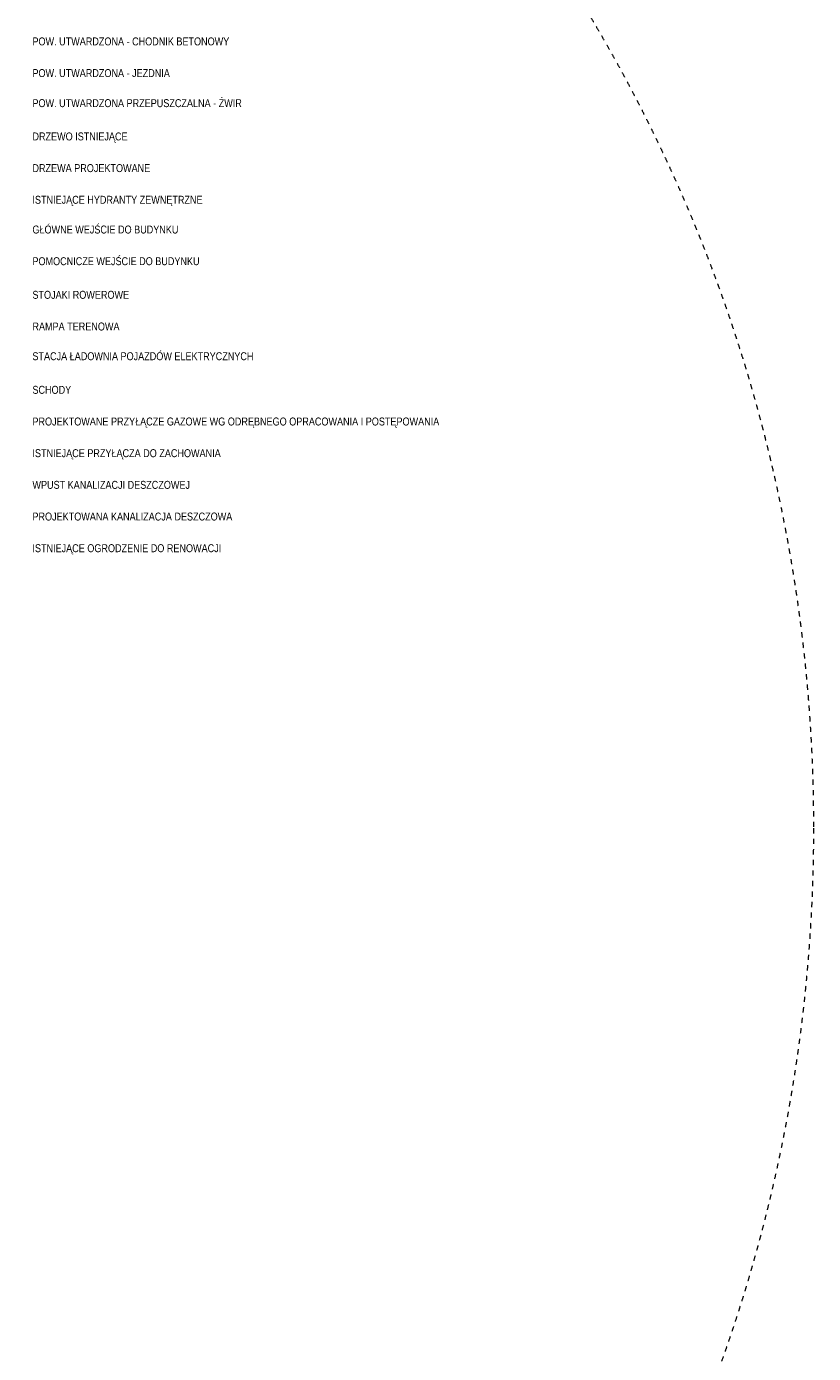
# Model space of a CAD drawing. Header units: millimetres. Extents: x -1155795 to 240441, y -422828 to 463730.
# Tile 64 of 66: x 164094 to 238699, y -62453 to 63224. Entities that reach past the tile are written whole.
import ezdxf

# ---------------------------------------------------------------- set-up
doc = ezdxf.new("R2010")
doc.units = ezdxf.units.MM
doc.header["$MEASUREMENT"] = 0
doc.linetypes.add('Dashed 1_500', pattern=[1000, 500, -500])
doc.layers.add('0_Nr_pióra__99', color=7, linetype='Continuous', lineweight=0, true_color=0xaad2ff)
doc.layers.add('Nowe_0_Nr_pióra__1', color=7, linetype='Continuous', lineweight=13)
doc.styles.add('STYL_AUTOMATYCZNY_12', font='Arial Narrow.ttf')

msp = doc.modelspace()

# ---------------------------------------------------------------- linework, layer by layer
at = {"layer": '0_Nr_pióra__99', "color": 141, "linetype": 'Dashed 1_500', "lineweight": 0, "true_color": 0xaad2ff}
msp.add_circle((88699, -12696), 150000, dxfattribs=at)

# ---------------------------------------------------------------- texts
at = {"layer": 'Nowe_0_Nr_pióra__1', "color": 7, "linetype": 'Continuous', "lineweight": 13, "char_height": 750, "attachment_point": 1, "style": 'STYL_AUTOMATYCZNY_12'}
for s, insert in [('\\A1;{\\pql;\\fArial Narrow|b0|i0|c0|p0;\\W1.000000;POW. UTWARDZONA - CHODNIK BETONOWY}', (164655, 62190)), ('\\A1;{\\pql;\\fArial Narrow|b0|i0|c0|p0;\\W1.000000;POW. UTWARDZONA - JEZDNIA }', (164655, 59190)), ('\\A1;{\\pql;\\fArial Narrow|b0|i0|c0|p0;\\W1.000000;POW. UTWARDZONA PRZEPUSZCZALNA - ŻWIR}', (164655, 56344)), ('\\A1;{\\pql;\\fArial Narrow|b0|i0|c0|p0;\\W1.000000;DRZEWO ISTNIEJĄCE}', (164655, 53190)), ('\\A1;{\\pql;\\fArial Narrow|b0|i0|c0|p0;\\W1.000000;DRZEWA PROJEKTOWANE}', (164655, 50190)), ('\\A1;{\\pql;\\fArial Narrow|b0|i0|c0|p0;\\W1.000000;ISTNIEJĄCE HYDRANTY ZEWNĘTRZNE}', (164655, 47190)), ('\\A1;{\\pql;\\fArial Narrow|b0|i0|c0|p0;\\W1.000000;GŁÓWNE WEJŚCIE DO BUDYNKU}', (164655, 44373)), ('\\A1;{\\pql;\\fArial Narrow|b0|i0|c0|p0;\\W1.000000;POMOCNICZE WEJŚCIE DO BUDYNKU}', (164655, 41373)), ('\\A1;{\\pql;\\fArial Narrow|b0|i0|c0|p0;\\W1.000000;STOJAKI ROWEROWE}', (164655, 38190)), ('\\A1;{\\pql;\\fArial Narrow|b0|i0|c0|p0;\\W1.000000;RAMPA TERENOWA}', (164655, 35190)), ('\\A1;{\\pql;\\fArial Narrow|b0|i0|c0|p0;\\W1.000000;STACJA ŁADOWNIA POJAZDÓW ELEKTRYCZNYCH}', (164655, 32373)), ('\\A1;{\\pql;\\fArial Narrow|b0|i0|c0|p0;\\W1.000000;SCHODY}', (164655, 29190)), ('\\A1;{\\pql;\\fArial Narrow|b0|i0|c0|p0;\\W1.000000;PROJEKTOWANE PRZYŁĄCZE GAZOWE WG ODRĘBNEGO OPRACOWANIA I POSTĘPOWANIA}', (164655, 26190)), ('\\A1;{\\pql;\\fArial Narrow|b0|i0|c0|p0;\\W1.000000;ISTNIEJĄCE PRZYŁĄCZA DO ZACHOWANIA}', (164655, 23190)), ('\\A1;{\\pql;\\fArial Narrow|b0|i0|c0|p0;\\W1.000000;WPUST KANALIZACJI DESZCZOWEJ }', (164655, 20190)), ('\\A1;{\\pql;\\fArial Narrow|b0|i0|c0|p0;\\W1.000000;PROJEKTOWANA KANALIZACJA DESZCZOWA}', (164655, 17190)), ('\\A1;{\\pql;\\fArial Narrow|b0|i0|c0|p0;\\W1.000000;ISTNIEJĄCE OGRODZENIE DO RENOWACJI}', (164655, 14190))]:
    msp.add_mtext(s, dxfattribs=dict(at, insert=insert))

doc.saveas('drawing.dxf')
